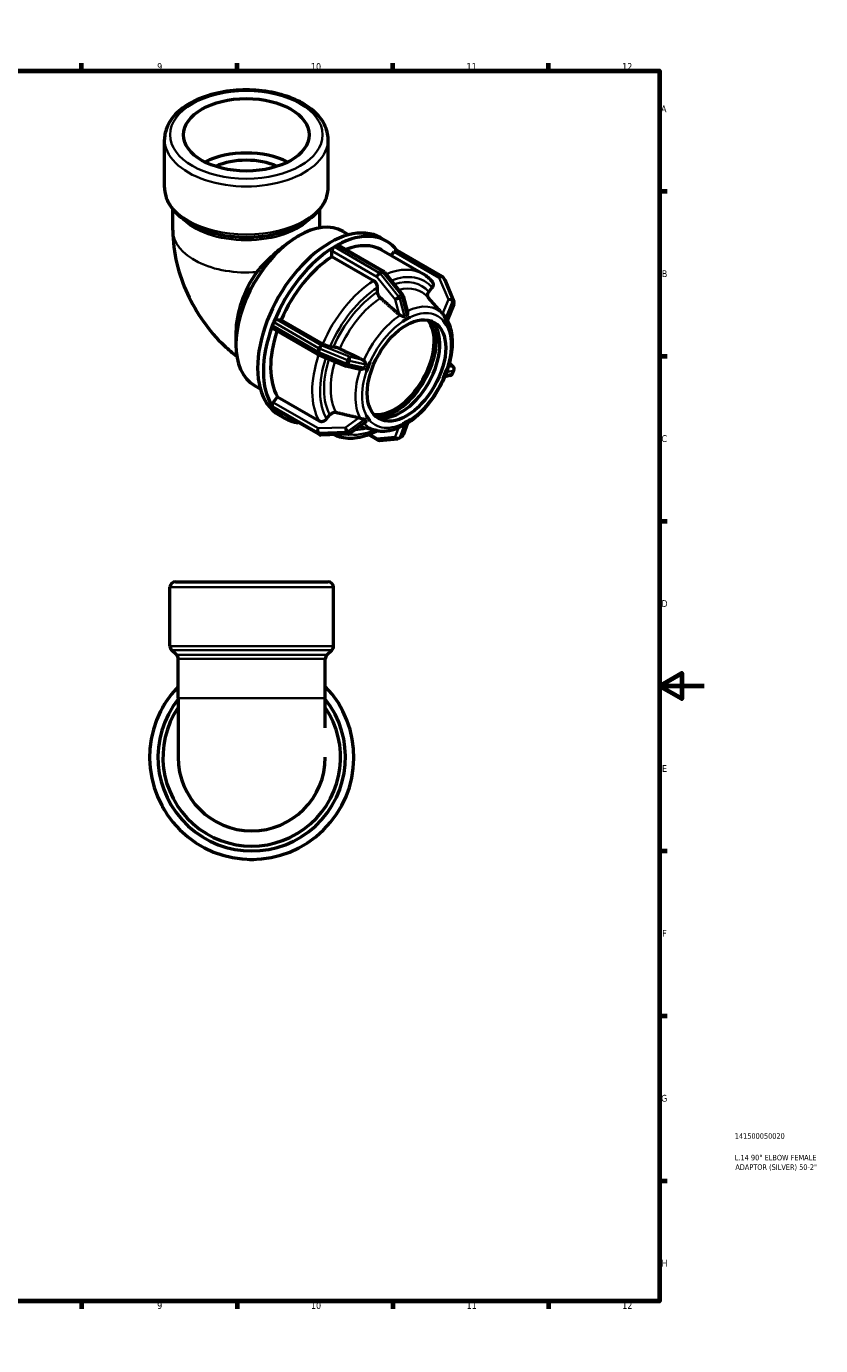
# Model space of a CAD drawing. Header units: millimetres. Extents: x 0 to 894, y -207 to 594.
# Tile 4 of 4: x 536 to 894, y 0 to 594. Entities that reach past the tile are written whole.
import ezdxf

# ---------------------------------------------------------------- set-up
doc = ezdxf.new("R2010")
doc.units = ezdxf.units.MM
for name, color, linetype, lineweight in [('Border (ANSI)', 7, 'Continuous', 70), ('Title (ISO)', 7, 'Continuous', 50), ('Visible (ANSI)', 7, 'Continuous', 50), ('Visible Narrow (ANSI)', 7, 'Continuous', 35)]:
    doc.layers.add(name, color=color, linetype=linetype, lineweight=lineweight)
doc.styles.add('Note Text (ANSI)', font='tahoma.ttf')
doc.styles.add('Note Text (ISO)', font='tahoma.ttf')

# ---------------------------------------------------------------- blocks, each defined once
blk = doc.blocks.new('Borders Default Border')
at = {"layer": 'Border (ANSI)'}
for p, q in [((70.08, 574), (70.08, 577.45)), ((140.17, 574), (140.17, 577.45)), ((210.25, 574), (210.25, 577.45)), ((280.33, 574), (280.33, 577.45)), ((350.42, 574), (350.42, 577.45)), ((490.58, 574), (490.58, 577.45)), ((560.67, 574), (560.67, 577.45)), ((630.75, 574), (630.75, 577.45)), ((700.83, 574), (700.83, 577.45)), ((770.92, 574), (770.92, 577.45)), ((20, 519.75), (16.55, 519.75)), ((821, 519.75), (824.45, 519.75)), ((20, 445.5), (16.55, 445.5)), ((821, 445.5), (824.45, 445.5)), ((20, 371.25), (16.55, 371.25)), ((821, 371.25), (824.45, 371.25)), ((20, 222.75), (16.55, 222.75)), ((821, 222.75), (824.45, 222.75)), ((20, 148.5), (16.55, 148.5)), ((821, 148.5), (824.45, 148.5)), ((20, 74.25), (16.55, 74.25)), ((821, 74.25), (824.45, 74.25)), ((70.08, 20), (70.08, 16.55)), ((140.17, 20), (140.17, 16.55)), ((210.25, 20), (210.25, 16.55)), ((280.33, 20), (280.33, 16.55)), ((350.42, 20), (350.42, 16.55)), ((490.58, 20), (490.58, 16.55)), ((560.67, 20), (560.67, 16.55)), ((630.75, 20), (630.75, 16.55)), ((700.83, 20), (700.83, 16.55)), ((770.92, 20), (770.92, 16.55))]:
    blk.add_line(p, q, dxfattribs=at)
at = {"layer": 'Border (ANSI)', "flags": 128}
for points in [[(420.5, 594), (420.5, 574), (414.73, 584), (426.27, 584), (420.5, 574)], [(20, 20), (20, 574), (821, 574), (821, 20), (20, 20)], [(0, 297), (20, 297), (10, 302.77), (10, 291.23), (20, 297)], [(841, 297), (821, 297), (831, 302.77), (831, 291.23), (821, 297)], [(420.5, 0), (420.5, 20), (414.73, 10), (426.27, 10), (420.5, 20)]]:
    blk.add_lwpolyline(points, dxfattribs=at)
at = {"layer": 'Border (ANSI)', "attachment_point": 7, "style": 'Note Text (ANSI)'}
for s, insert, char_height in [('1', (34.35, 574.4), 3.05), ('2', (104.2, 574.4), 3.05), ('3', (174.26, 574.34), 3.05), ('4', (244.23, 574.4), 3.05), ('5', (314.48, 574.34), 3.05), ('6', (384.49, 574.34), 3.05), ('7', (454.6, 574.4), 3.05), ('8', (524.63, 574.33), 3.05), ('9', (594.7, 574.34), 3.05), ('10', (663.96, 574.34), 3.048), ('11', (734.04, 574.4), 3.048), ('12', (804.13, 574.4), 3.048), ('A', (16.78, 555.35), 3.05), ('A', (821.63, 555.35), 3.05), ('B', (17.15, 481.1), 3.05), ('B', (821.99, 481.1), 3.05), ('C', (16.95, 406.8), 3.05), ('C', (821.8, 406.8), 3.05), ('D', (16.96, 332.6), 3.05), ('D', (821.81, 332.6), 3.05), ('E', (17.21, 258.35), 3.05), ('E', (822.05, 258.35), 3.05), ('F', (17.29, 184.1), 3.05), ('F', (822.14, 184.1), 3.05), ('G', (16.81, 109.79), 3.05), ('G', (821.66, 109.79), 3.05), ('H', (16.97, 35.6), 3.05), ('H', (821.81, 35.6), 3.05), ('1', (34.35, 16.55), 3.05), ('2', (104.2, 16.55), 3.05), ('3', (174.26, 16.49), 3.05), ('4', (244.23, 16.55), 3.05), ('5', (314.48, 16.49), 3.05), ('6', (384.49, 16.49), 3.05), ('7', (454.6, 16.55), 3.05), ('8', (524.63, 16.48), 3.05), ('9', (594.7, 16.49), 3.05), ('10', (663.96, 16.49), 3.048), ('11', (734.04, 16.55), 3.048), ('12', (804.13, 16.55), 3.048)]:
    blk.add_mtext(s, dxfattribs=dict(at, insert=insert, char_height=char_height))
blk = doc.blocks.new('Title Blocks ISO')
at = {"layer": 'Title (ISO)', "color": 232, "true_color": 0xca0064, "style": 'Note Text (ISO)'}
for tag, p in [('PART_NUMBER_001', (33.84, 73.13)), ('DESCRIPTION_001', (33.84, 63.4)), ('DESCRIPTION_002', (34.09, 59.12))]:
    blk.add_attdef(tag, p, '', height=2.5, dxfattribs=at)

msp = doc.modelspace()

# ---------------------------------------------------------------- linework, layer by layer
at = {"layer": 'Visible (ANSI)'}
for p, q in [((598.034, 521.506), (598.034, 543.142)), ((671.686, 521.506), (671.686, 543.142)), ((601.716, 502.281), (601.716, 511.691)), ((668.004, 503.289), (668.004, 511.691)), ((610.814, 504.506), (609.239, 505.42)), ((658.906, 504.506), (660.481, 505.42)), ((658.187, 499.552), (658.351, 499.647)), ((678.422, 501.672), (681.031, 500.169)), ((674.5, 494.728), (675.066, 495.053)), ((675.066, 495.053), (675.632, 495.379)), ((676.38, 495.453), (696.618, 483.798)), ((695.405, 498.816), (698.022, 497.309)), ((695.726, 493.323), (714.481, 482.523)), ((723.02, 481.378), (702.782, 493.033)), ((673.44, 490.304), (673.44, 492.891)), ((692.194, 479.504), (673.44, 490.304)), ((700.133, 490.785), (701.504, 492.489)), ((697.039, 483.439), (705.232, 473.251)), ((693.962, 474.406), (693.962, 476.439)), ((717.032, 474.463), (718.555, 476.356)), ((724.066, 480.132), (723.5, 480.939)), ((724.222, 479.849), (728.318, 470.037)), ((705.516, 472.686), (707.42, 465.302)), ((721.631, 466.487), (716.793, 471.943)), ((723.623, 464.241), (723.576, 464.295)), ((728.325, 468.898), (725.368, 461.569)), ((646.614, 459.299), (646.897, 460.028)), ((667.022, 446.261), (646.784, 457.915)), ((646.897, 460.028), (647.18, 460.758)), ((648.629, 462.041), (650.566, 461.863)), ((650.566, 461.863), (669.321, 451.063)), ((705.359, 461.235), (705.357, 461.241)), ((705.357, 461.235), (705.359, 461.235)), ((706.985, 462.172), (705.359, 461.235)), ((708.611, 463.108), (706.985, 462.172)), ((708.61, 463.114), (708.611, 463.108)), ((723.477, 461.745), (723.479, 461.746)), ((723.479, 461.746), (723.481, 461.751)), ((724.292, 460.585), (723.479, 461.746)), ((725.106, 459.425), (724.292, 460.585)), ((725.106, 459.425), (725.104, 459.425)), ((725.108, 459.43), (725.106, 459.425)), ((630.176, 456.305), (630.176, 450.721)), ((679.487, 441.081), (667.196, 446.175)), ((672.622, 449.905), (674.144, 449.765)), ((685.996, 439.556), (679.723, 441.005)), ((689.677, 440.652), (688.864, 438.555)), ((690.491, 442.749), (689.677, 440.652)), ((690.486, 442.75), (690.491, 442.749)), ((690.491, 442.749), (690.49, 442.749)), ((724.292, 437.479), (725.106, 439.576)), ((725.104, 439.577), (725.106, 439.576)), ((725.106, 439.576), (725.108, 439.576)), ((728.025, 440.71), (726.427, 442.405)), ((688.864, 438.555), (688.859, 438.556)), ((723.479, 435.382), (723.477, 435.383)), ((723.479, 435.382), (724.292, 437.479)), ((723.481, 435.383), (723.479, 435.382)), ((726.714, 436.763), (724.285, 436.187)), ((727.767, 437.68), (728.333, 439.138)), ((638.499, 432.345), (641.109, 430.843)), ((646.897, 422.421), (646.614, 422.825)), ((647.18, 422.018), (646.897, 422.421)), ((647.002, 424.723), (648.94, 427.133)), ((667.588, 410.206), (647.35, 421.86)), ((648.94, 427.133), (667.694, 416.333)), ((649.494, 419.09), (652.111, 417.583)), ((670.996, 417.221), (672.518, 419.114)), ((688.859, 418.702), (688.864, 418.706)), ((688.864, 418.706), (688.864, 418.707)), ((688.864, 418.706), (689.677, 417.546)), ((689.677, 417.546), (690.491, 416.385)), ((690.491, 416.385), (690.486, 416.382)), ((690.49, 416.387), (690.491, 416.385)), ((705.359, 415.023), (706.985, 415.959)), ((706.985, 415.959), (708.611, 416.896)), ((708.61, 416.897), (708.611, 416.896)), ((708.611, 416.896), (708.61, 416.892)), ((680.672, 410.382), (668.382, 410.006)), ((688.353, 415.593), (681.503, 410.663)), ((693.561, 412.038), (685.641, 413.642)), ((689.808, 410.194), (693.99, 407.786)), ((705.359, 415.023), (705.357, 415.024)), ((705.357, 415.019), (705.359, 415.023)), ((707.468, 415.415), (705.472, 409.971)), ((694.875, 407.592), (703.069, 408.343)), ((703.68, 408.537), (704.812, 409.188)), ((600.465, 314.963), (600.465, 341.427)), ((602.965, 343.927), (671.618, 343.927)), ((674.118, 314.963), (674.118, 341.427)), ((603.415, 310.977), (601.197, 313.195)), ((604.148, 291.447), (604.148, 309.209)), ((670.435, 291.447), (670.435, 309.209)), ((671.167, 310.977), (673.385, 313.195)), ((604.148, 291.447), (604.148, 264.927)), ((670.435, 278.219), (670.435, 291.447)), ((597.454, 287.927), (597.054, 287.235)), ((597.854, 288.62), (597.454, 287.927)), ((677.128, 287.927), (676.728, 288.62)), ((677.528, 287.235), (677.128, 287.927)), ((597.054, 242.62), (597.454, 241.927)), ((597.454, 241.927), (597.854, 241.235)), ((676.728, 241.235), (677.128, 241.927)), ((677.128, 241.927), (677.528, 242.62)), ((636.491, 218.927), (637.291, 218.927)), ((637.291, 218.927), (638.091, 218.927))]:
    msp.add_line(p, q, dxfattribs=at)
for centre, radius, start, end in [((695.87, 482.499), 1.5, 38.808168, 60.064008), ((722.272, 480.079), 1.5, 35.027094, 60.064008), ((722.838, 479.271), 1.5, 22.661387, 35.027094), ((704.063, 472.311), 1.5, 14.459113, 38.808168), ((726.934, 469.459), 1.5, 338.023526, 22.661387), ((667.771, 447.561), 1.5, 240.064008, 247.487849), ((680.061, 442.467), 1.5, 247.487849, 256.989564), ((726.934, 439.681), 1.5, 338.802106, 43.330026), ((726.369, 438.222), 1.5, 283.329741, 338.802106), ((668.336, 411.505), 1.5, 240.064008, 271.750085), ((680.627, 411.881), 1.5, 271.750085, 305.740228), ((704.063, 410.488), 1.5, 299.935992, 339.857799), ((694.738, 409.085), 1.5, 240.064008, 275.237252), ((702.932, 409.836), 1.5, 275.237252, 299.935992), ((602.965, 341.427), 2.5, 90, 180), ((671.618, 341.427), 2.5, 0, 90), ((602.965, 314.963), 2.5, 180, 225), ((671.618, 314.963), 2.5, 315, 0), ((601.648, 309.209), 2.5, 0, 45), ((672.935, 309.209), 2.5, 135, 180), ((637.291, 264.927), 46, 136.097142, 43.902858), ((637.291, 264.927), 42.22, 141.723, 38.277), ((598.353, 286.485), 1.5, 150, 156.735899), ((637.291, 264.927), 40, 145.954578, 34.045422), ((599.153, 287.87), 1.5, 143.264101, 150), ((675.429, 287.87), 1.5, 30, 36.735899), ((676.229, 286.485), 1.5, 23.264101, 30), ((637.291, 264.927), 33.144, 180, 0), ((598.353, 243.37), 1.5, 203.264101, 210), ((599.153, 241.985), 1.5, 210, 216.735899), ((675.429, 241.985), 1.5, 323.264101, 330), ((676.229, 243.37), 1.5, 330, 336.735899), ((636.491, 220.427), 1.5, 263.264101, 270), ((638.091, 220.427), 1.5, 270, 276.735899)]:
    msp.add_arc(centre, radius, start, end, dxfattribs=at)
for centre, major_axis, ratio in [((634.86, 545.186), (-28.328, 0), 0.5758617), ((706.985, 439.065), (-12.476, -21.665), 0.5780931)]:
    msp.add_ellipse(centre, major_axis=major_axis, ratio=ratio, dxfattribs=at)
for centre, major_axis, ratio, start_param, end_param in [((634.86, 520.659), (-28.328, 0), 0.5758617, 3.9922953, 5.4324827), ((634.86, 520.659), (-22.662, 0), 0.5758617, 4.0524472, 5.3723308), ((658.461, 467.009), (19.961, 34.663), 0.5780931, 0, 3.1415926), ((672.45, 458.953), (22.955, 39.863), 0.5780931, 0, 3.1415927), ((675.066, 457.446), (22.955, 39.863), 0.5780931, 6.0421221, 7.0454321), ((675.066, 457.446), (-22.955, -39.863), 0.5780931, 3.9462748, 4.951037), ((674.5, 493.501), (0.749, 1.3), 0.5780931, 0.9010281, 2.3542608), ((674.5, 493.501), (-0.749, -1.3), 0.5780931, 3.9250571, 4.0426207), ((675.632, 494.153), (-0.749, -1.3), 0.5780931, 3.8074935, 3.9250571), ((675.632, 494.153), (0.749, 1.3), 0.5780931, 0, 0.6659008), ((675.066, 457.446), (20.66, 35.877), 0.5780931, 0, 0.6242666), ((702.034, 491.733), (0.749, 1.3), 0.5780931, 0, 1.3070632), ((675.066, 457.446), (-20.66, -35.877), 0.5780931, 3.9806413, 4.9166705), ((653.613, 469.801), (-16.54, -28.722), 0.5780931, 4.5683071, 5.4958534), ((675.066, 457.446), (-22.955, -39.863), 0.5780931, 4.9934723, 5.9982345), ((647.533, 459.215), (-0.749, -1.3), 0.5780931, 5.0898183, 6.2831853), ((647.533, 459.215), (-0.749, -1.3), 0.5780931, 4.9722547, 5.0898183), ((648.098, 460.673), (-0.749, -1.3), 0.5780931, 4.8546911, 4.9722547), ((648.098, 460.673), (0.749, 1.3), 0.5780931, 0.2598657, 1.7130984), ((701.752, 442.079), (-12.476, -21.665), 0.5780931, 0.2104501, 2.9311426), ((704.369, 440.572), (-12.476, -21.665), 0.5780931, 0.1046409, 3.0369518), ((701.752, 442.079), (-13.22, -22.957), 0.5780931, 0.3855894, 2.7560032), ((675.066, 457.446), (-20.66, -35.877), 0.5780931, 5.0498557, 5.963868), ((647.533, 423.967), (-0.749, -1.3), 0.5780931, 4.4486559, 5.9018886), ((647.533, 423.967), (-0.749, -1.3), 0.5780931, 5.9018886, 6.0194522), ((648.098, 423.16), (-0.749, -1.3), 0.5780931, 6.0194522, 6.1370158), ((675.066, 457.446), (-22.955, -39.863), 0.5780931, 6.0406699, 6.5242485), ((648.098, 423.16), (-0.749, -1.3), 0.5780931, 6.1370158, 6.2831853)]:
    msp.add_ellipse(centre, major_axis=major_axis, ratio=ratio, start_param=start_param, end_param=end_param, dxfattribs=at)
for points, knots in [([(671.686, 543.142), (671.686, 545.414), (671.117, 547.679), (668.918, 552.038), (667.227, 554.113), (662.815, 557.944), (660.019, 559.664), (653.668, 562.49), (650.102, 563.587), (642.601, 565.049), (638.67, 565.417), (630.82, 565.401), (626.903, 565.02), (619.446, 563.539), (615.909, 562.438), (609.554, 559.587), (606.738, 557.834), (602.178, 553.803), (600.416, 551.526), (598.478, 547.16), (598.034, 545.153), (598.034, 543.142)], [0.7853982, 0.7853982, 0.7853982, 0.7853982, 1.0681878, 1.0681878, 1.3709407, 1.3709407, 1.698366, 1.698366, 2.0299047, 2.0299047, 2.3595684, 2.3595684, 2.6883534, 2.6883534, 3.0180476, 3.0180476, 3.3495998, 3.3495998, 3.6766833, 3.6766833, 3.9269908, 3.9269908, 3.9269908, 3.9269908]), ([(598.034, 521.506), (598.034, 520.25), (598.205, 518.994), (598.876, 516.543), (599.374, 515.348), (600.66, 513.057), (601.448, 511.96), (603.276, 509.882), (604.317, 508.901), (606.62, 507.063), (607.882, 506.208), (609.239, 505.42)], [3.92699082, 3.92699082, 3.92699082, 3.92699082, 4.08329994, 4.08329994, 4.23960906, 4.23960906, 4.39591819, 4.39591819, 4.55222731, 4.55222731, 4.70853643, 4.70853643, 4.70853643, 4.70853643]), ([(660.481, 505.42), (661.838, 506.208), (663.1, 507.063), (665.403, 508.901), (666.444, 509.882), (668.272, 511.96), (669.06, 513.057), (670.346, 515.348), (670.844, 516.543), (671.515, 518.994), (671.686, 520.25), (671.686, 521.506)], [0.00385255, 0.00385255, 0.00385255, 0.00385255, 0.16016167, 0.16016167, 0.31647079, 0.31647079, 0.47277992, 0.47277992, 0.62908904, 0.62908904, 0.78539816, 0.78539816, 0.78539816, 0.78539816]), ([(601.716, 502.281), (601.716, 497.008), (602.41, 492.027), (604.716, 482.494), (606.338, 477.941), (610.355, 469.235), (612.752, 465.084), (618.284, 457.252), (621.416, 453.57), (626.732, 448.512), (628.599, 446.91), (630.588, 445.396)], [3.1415927, 3.1415927, 3.1415927, 3.1415927, 3.4557519, 3.4557519, 3.7699112, 3.7699112, 4.0840704, 4.0840704, 4.3982297, 4.3982297, 4.5539322, 4.5539322, 4.5539322, 4.5539322]), ([(639.556, 483.387), (640.561, 484.591), (641.67, 485.829), (644.596, 488.887), (646.495, 490.688), (649.892, 493.654), (651.653, 495.086), (654.255, 497.005), (655.116, 497.609), (656.729, 498.676), (657.484, 499.144), (658.187, 499.552)], [13.105721, 13.105721, 13.105721, 13.105721, 13.5924733, 13.5924733, 14.324688, 14.324688, 14.9473004, 14.9473004, 15.2586066, 15.2586066, 15.5545569, 15.5545569, 15.5545569, 15.5545569]), ([(718.754, 478.919), (718.51, 479.211), (718.257, 479.492), (717.734, 480.036), (717.464, 480.298), (716.909, 480.801), (716.623, 481.043), (716.036, 481.504), (715.735, 481.723), (715.118, 482.14), (714.803, 482.337), (714.481, 482.523)], [5.29170651, 5.29170651, 5.29170651, 5.29170651, 5.33330938, 5.33330938, 5.37491224, 5.37491224, 5.41651511, 5.41651511, 5.45811798, 5.45811798, 5.49972085, 5.49972085, 5.49972085, 5.49972085]), ([(693.962, 476.439), (693.962, 476.692), (693.911, 477.019), (693.744, 477.582), (693.598, 477.918), (693.29, 478.453), (693.072, 478.746), (692.669, 479.172), (692.412, 479.378), (692.194, 479.504)], [-0.37054834, -0.37054834, -0.37054834, -0.37054834, -0.27777901, -0.27777901, -0.18509854, -0.18509854, -0.09251267, -0.09251267, 0, 0, 0, 0]), ([(718.555, 476.356), (718.744, 476.591), (718.916, 476.898), (719.099, 477.429), (719.142, 477.748), (719.101, 478.258), (719.009, 478.54), (718.844, 478.804), (718.8, 478.862), (718.752, 478.918)], [-0.37054834, -0.37054834, -0.37054834, -0.37054834, -0.27777901, -0.27777901, -0.18509854, -0.18509854, -0.09251267, -0.09251267, -0.06638415, -0.06638415, -0.06638415, -0.06638415]), ([(695.272, 471.673), (695.196, 471.741), (695.122, 471.813), (694.852, 472.098), (694.635, 472.391), (694.326, 472.926), (694.18, 473.263), (694.013, 473.826), (693.962, 474.153), (693.962, 474.406)], [0.8025444, 0.8025444, 0.8025444, 0.8025444, 0.83371959, 0.83371959, 0.92632309, 0.92632309, 1.01904808, 1.01904808, 1.11185881, 1.11185881, 1.11185881, 1.11185881]), ([(716.837, 471.893), (716.788, 471.951), (716.744, 472.011), (716.577, 472.277), (716.486, 472.56), (716.445, 473.07), (716.488, 473.389), (716.671, 473.92), (716.843, 474.227), (717.032, 474.463)], [0.80681074, 0.80681074, 0.80681074, 0.80681074, 0.83371959, 0.83371959, 0.92632309, 0.92632309, 1.01904808, 1.01904808, 1.11185881, 1.11185881, 1.11185881, 1.11185881]), ([(704.115, 463.937), (703.939, 464.027), (703.78, 464.136), (703.647, 464.25), (703.637, 464.258), (703.628, 464.267), (703.618, 464.275)], [0.945074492, 0.945074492, 0.945074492, 0.945074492, 1.002138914, 1.002138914, 1.002138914, 1.006359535, 1.006359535, 1.006359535, 1.006359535]), ([(706.038, 463.325), (706.035, 463.323), (706.032, 463.321), (705.977, 463.287), (705.919, 463.271), (705.752, 463.259), (705.634, 463.284), (705.311, 463.379), (705.041, 463.495), (704.531, 463.731), (704.317, 463.834), (704.115, 463.937)], [-0.31947844, -0.31947844, -0.31947844, -0.31947844, -0.31775262, -0.31775262, -0.28761168, -0.28761168, -0.23575296, -0.23575296, -0.13666306, -0.13666306, -0.06655136, -0.06655136, -0.06655136, -0.06655136]), ([(707.169, 463.976), (706.972, 463.878), (706.781, 463.774), (706.599, 463.669), (706.416, 463.564), (706.228, 463.449), (706.038, 463.325)], [-0.07738166, -0.07738166, -0.07738166, -0.07738166, 0, 0, 0, 0.07738166, 0.07738166, 0.07738166, 0.07738166]), ([(707.42, 465.302), (707.463, 465.135), (707.481, 464.963), (707.477, 464.614), (707.45, 464.44), (707.38, 464.226), (707.346, 464.152), (707.267, 464.045), (707.227, 464.008), (707.176, 463.98), (707.173, 463.978), (707.169, 463.976)], [-0.533101, -0.533101, -0.533101, -0.533101, -0.46695791, -0.46695791, -0.3912535, -0.3912535, -0.34978724, -0.34978724, -0.31853851, -0.31853851, -0.31629945, -0.31629945, -0.31629945, -0.31629945]), ([(723.576, 464.295), (723.471, 464.413), (723.373, 464.523), (723.287, 464.62), (723.28, 464.629), (723.272, 464.637), (723.265, 464.646)], [0.953682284, 0.953682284, 0.953682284, 0.953682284, 1.002138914, 1.002138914, 1.002138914, 1.006359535, 1.006359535, 1.006359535, 1.006359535]), ([(723.634, 464.229), (723.633, 464.23), (723.633, 464.231), (723.631, 464.232), (723.63, 464.233), (723.629, 464.235), (723.628, 464.236), (723.627, 464.237), (723.626, 464.238), (723.625, 464.24), (723.624, 464.241), (723.623, 464.241)], [5.30793103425, 5.30793103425, 5.30793103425, 5.30793103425, 5.30809023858, 5.30809023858, 5.30824944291, 5.30824944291, 5.30840864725, 5.30840864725, 5.30856785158, 5.30856785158, 5.30872705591, 5.30872705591, 5.30872705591, 5.30872705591]), ([(724.572, 462.381), (724.568, 462.386), (724.564, 462.391), (724.533, 462.433), (724.508, 462.482), (724.436, 462.651), (724.387, 462.798), (724.247, 463.184), (724.13, 463.481), (723.865, 463.937), (723.754, 464.094), (723.632, 464.231)], [-0.32096348, -0.32096348, -0.32096348, -0.32096348, -0.31655883, -0.31655883, -0.28528797, -0.28528797, -0.2228049, -0.2228049, -0.12411665, -0.12411665, -0.0661746, -0.0661746, -0.0661746, -0.0661746]), ([(707.43, 415.391), (709.848, 416.907), (712.202, 418.852), (716.574, 423.379), (718.594, 425.957), (722.114, 431.484), (723.616, 434.431), (725.966, 440.423), (726.812, 443.468), (727.748, 449.387), (727.834, 452.259), (727.187, 457.401), (726.5, 459.701), (725.414, 461.683)], [3.1858895, 3.1858895, 3.1858895, 3.1858895, 3.5197126, 3.5197126, 3.8519104, 3.8519104, 4.182589, 4.182589, 4.5138444, 4.5138444, 4.8472668, 4.8472668, 5.1613737, 5.1613737, 5.1613737, 5.1613737]), ([(725.137, 461.574), (725.045, 461.724), (724.953, 461.865), (724.861, 461.995), (724.77, 462.125), (724.673, 462.255), (724.572, 462.381)], [1.88561498, 1.88561498, 1.88561498, 1.88561498, 1.96299665, 1.96299665, 1.96299665, 2.04037831, 2.04037831, 2.04037831, 2.04037831]), ([(725.368, 461.569), (725.359, 461.547), (725.346, 461.528), (725.303, 461.484), (725.259, 461.468), (725.189, 461.506), (725.165, 461.53), (725.139, 461.571), (725.138, 461.573), (725.137, 461.574)], [-0.46702993, -0.46702993, -0.46702993, -0.46702993, -0.43230123, -0.43230123, -0.35908987, -0.35908987, -0.32162931, -0.32162931, -0.3200514, -0.3200514, -0.3200514, -0.3200514]), ([(669.321, 451.063), (669.539, 450.938), (669.84, 450.786), (670.387, 450.541), (670.731, 450.404), (671.307, 450.201), (671.642, 450.1), (672.159, 449.972), (672.433, 449.922), (672.622, 449.905)], [0, 0, 0, 0, 0.09251267, 0.09251267, 0.18509854, 0.18509854, 0.27777901, 0.27777901, 0.37054834, 0.37054834, 0.37054834, 0.37054834]), ([(674.144, 449.765), (674.334, 449.748), (674.608, 449.698), (675.125, 449.57), (675.46, 449.468), (676.036, 449.266), (676.38, 449.129), (676.746, 448.965), (676.842, 448.921), (676.937, 448.875)], [0.37059061, 0.37059061, 0.37059061, 0.37059061, 0.46340133, 0.46340133, 0.55612633, 0.55612633, 0.64872983, 0.64872983, 0.67990501, 0.67990501, 0.67990501, 0.67990501]), ([(688.07, 440.229), (688.068, 440.222), (688.065, 440.216), (688.037, 440.141), (687.996, 440.081), (687.846, 439.921), (687.705, 439.833), (687.328, 439.655), (687.027, 439.563), (686.519, 439.505), (686.333, 439.503), (686.157, 439.527)], [-0.32627176, -0.32627176, -0.32627176, -0.32627176, -0.32312352, -0.32312352, -0.2898074, -0.2898074, -0.22472411, -0.22472411, -0.12487841, -0.12487841, -0.066472, -0.066472, -0.066472, -0.066472]), ([(687.224, 443.891), (687.236, 443.885), (687.248, 443.879), (687.259, 443.873), (687.418, 443.792), (687.577, 443.683), (687.717, 443.549)], [0.997918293, 0.997918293, 0.997918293, 0.997918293, 1.002138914, 1.002138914, 1.002138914, 1.059203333, 1.059203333, 1.059203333, 1.059203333]), ([(687.717, 443.549), (687.732, 443.534), (687.747, 443.519), (687.956, 443.311), (688.137, 443.084), (688.431, 442.637), (688.539, 442.434), (688.654, 442.125), (688.683, 441.997), (688.676, 441.812), (688.663, 441.749), (688.636, 441.687)], [-0.60767245, -0.60767245, -0.60767245, -0.60767245, -0.60051889, -0.60051889, -0.50701297, -0.50701297, -0.42263563, -0.42263563, -0.35897909, -0.35897909, -0.32329931, -0.32329931, -0.32329931, -0.32329931]), ([(688.636, 441.687), (688.528, 441.44), (688.428, 441.197), (688.336, 440.962), (688.245, 440.727), (688.155, 440.481), (688.07, 440.229)], [-0.07738166, -0.07738166, -0.07738166, -0.07738166, 0, 0, 0, 0.07738166, 0.07738166, 0.07738166, 0.07738166]), ([(667.694, 416.333), (667.912, 416.207), (668.213, 416.114), (668.761, 416.062), (669.105, 416.094), (669.681, 416.248), (670.015, 416.399), (670.532, 416.738), (670.806, 416.986), (670.996, 417.221)], [0, 0, 0, 0, 0.09251267, 0.09251267, 0.18509854, 0.18509854, 0.27777901, 0.27777901, 0.37054834, 0.37054834, 0.37054834, 0.37054834]), ([(672.518, 419.114), (672.708, 419.35), (672.982, 419.598), (673.499, 419.937), (673.833, 420.088), (674.41, 420.243), (674.754, 420.274), (675.12, 420.24), (675.216, 420.224), (675.31, 420.203)], [0.37059061, 0.37059061, 0.37059061, 0.37059061, 0.46340133, 0.46340133, 0.55612633, 0.55612633, 0.64872983, 0.64872983, 0.67990501, 0.67990501, 0.67990501, 0.67990501]), ([(685.597, 417.811), (685.609, 417.808), (685.621, 417.805), (685.633, 417.802), (685.794, 417.763), (685.975, 417.706), (686.157, 417.635)], [0.997918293, 0.997918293, 0.997918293, 0.997918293, 1.002138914, 1.002138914, 1.002138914, 1.059203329, 1.059203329, 1.059203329, 1.059203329]), ([(686.157, 417.635), (686.377, 417.548), (686.611, 417.472), (687.124, 417.331), (687.382, 417.275), (687.724, 417.19), (687.861, 417.152), (688.005, 417.071), (688.043, 417.039), (688.068, 416.999), (688.069, 416.998), (688.07, 416.996)], [-0.61678167, -0.61678167, -0.61678167, -0.61678167, -0.53344437, -0.53344437, -0.43230123, -0.43230123, -0.35908987, -0.35908987, -0.32162931, -0.32162931, -0.3200514, -0.3200514, -0.3200514, -0.3200514]), ([(688.07, 416.996), (688.155, 416.85), (688.245, 416.711), (688.336, 416.58), (688.428, 416.45), (688.528, 416.319), (688.636, 416.189)], [1.88561498, 1.88561498, 1.88561498, 1.88561498, 1.96299665, 1.96299665, 1.96299665, 2.04037831, 2.04037831, 2.04037831, 2.04037831]), ([(688.636, 416.189), (688.64, 416.184), (688.643, 416.179), (688.672, 416.138), (688.681, 416.098), (688.675, 415.975), (688.629, 415.882), (688.513, 415.729), (688.441, 415.657), (688.354, 415.594)], [-0.32096348, -0.32096348, -0.32096348, -0.32096348, -0.31655883, -0.31655883, -0.28528797, -0.28528797, -0.2228049, -0.2228049, -0.16936825, -0.16936825, -0.16936825, -0.16936825]), ([(674.276, 410.186), (675.073, 409.81), (675.903, 409.501), (678.023, 408.904), (679.344, 408.697), (682.053, 408.576), (683.441, 408.66), (686.254, 409.103), (687.678, 409.461), (690.538, 410.431), (691.973, 411.043), (693.404, 411.773)], [2.4050801, 2.4050801, 2.4050801, 2.4050801, 2.50351934, 2.50351934, 2.64891048, 2.64891048, 2.79430162, 2.79430162, 2.93969275, 2.93969275, 3.08508389, 3.08508389, 3.08508389, 3.08508389]), ([(693.404, 411.773), (693.417, 411.78), (693.431, 411.788), (693.532, 411.846), (693.618, 411.924), (693.69, 412.015)], [0.177298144, 0.177298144, 0.177298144, 0.177298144, 0.18509854, 0.18509854, 0.238129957, 0.238129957, 0.238129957, 0.238129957]), ([(693.561, 412.038), (694.306, 411.888), (695.07, 411.801), (696.621, 411.753), (697.408, 411.79), (698.995, 411.982), (699.794, 412.136), (701.397, 412.555), (702.201, 412.819), (703.807, 413.449), (704.608, 413.816), (705.406, 414.23)], [2.54912199, 2.54912199, 2.54912199, 2.54912199, 2.65795868, 2.65795868, 2.76679537, 2.76679537, 2.87563205, 2.87563205, 2.98446874, 2.98446874, 3.09330542, 3.09330542, 3.09330542, 3.09330542]), ([(705.406, 414.23), (705.491, 414.275), (705.569, 414.319), (705.719, 414.406), (705.798, 414.455), (705.928, 414.532), (705.98, 414.562), (706.031, 414.59), (706.035, 414.592), (706.038, 414.594)], [-0.4297101, -0.4297101, -0.4297101, -0.4297101, -0.3912535, -0.3912535, -0.34978724, -0.34978724, -0.31853851, -0.31853851, -0.31629945, -0.31629945, -0.31629945, -0.31629945]), ([(706.038, 414.594), (706.228, 414.696), (706.416, 414.801), (706.599, 414.906), (706.781, 415.012), (706.972, 415.125), (707.169, 415.245)], [1.88561498, 1.88561498, 1.88561498, 1.88561498, 1.96299665, 1.96299665, 1.96299665, 2.04037831, 2.04037831, 2.04037831, 2.04037831]), ([(707.169, 415.245), (707.172, 415.247), (707.175, 415.249), (707.231, 415.283), (707.274, 415.307), (707.366, 415.357), (707.405, 415.376), (707.43, 415.391)], [-0.319478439, -0.319478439, -0.319478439, -0.319478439, -0.317752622, -0.317752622, -0.287611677, -0.287611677, -0.240243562, -0.240243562, -0.240243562, -0.240243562])]:
    msp.add_open_spline(points, degree=3, knots=knots, dxfattribs=at)
for points, weights in [([(703.618, 464.275), (699.65, 467.793), (695.272, 471.673)], [1.00013010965, 1.00126255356, 1]), ([(723.265, 464.646), (722.459, 465.554), (721.631, 466.487)], [1.00013045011, 1.00042994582, 1.00056187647]), ([(676.937, 448.875), (682.332, 446.261), (687.224, 443.891)], [1, 1.00126272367, 1.0001304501]), ([(675.31, 420.203), (680.706, 418.948), (685.597, 417.811)], [1, 1.00126272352, 1.00013045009])]:
    msp.add_rational_spline(points, weights, degree=2, dxfattribs=at)
for points in [[(723.632, 464.231), (723.629, 464.234), (723.626, 464.238), (723.623, 464.241)], [(705.357, 461.241), (705.912, 461.551), (706.47, 461.876), (706.985, 462.172)], [(705.357, 461.235), (705.357, 461.237), (705.357, 461.239), (705.357, 461.241)], [(706.985, 462.172), (707.5, 462.468), (708.059, 462.788), (708.61, 463.114)], [(723.477, 461.745), (723.479, 461.747), (723.48, 461.749), (723.481, 461.751)], [(724.292, 460.585), (724.03, 460.961), (723.758, 461.349), (723.477, 461.745)], [(723.481, 461.751), (723.755, 461.349), (724.035, 460.953), (724.292, 460.585)], [(724.292, 460.585), (724.55, 460.218), (724.828, 459.817), (725.108, 459.43)], [(725.104, 459.425), (724.828, 459.822), (724.555, 460.21), (724.292, 460.585)], [(688.859, 438.556), (689.143, 439.268), (689.42, 439.989), (689.677, 440.652)], [(689.677, 440.652), (689.935, 441.315), (690.216, 442.035), (690.486, 442.75)], [(690.486, 442.75), (690.487, 442.75), (690.489, 442.749), (690.49, 442.749)], [(724.292, 437.479), (724.555, 438.157), (724.828, 438.859), (725.104, 439.577)], [(725.108, 439.576), (724.828, 438.863), (724.55, 438.142), (724.292, 437.479)], [(725.104, 439.577), (725.105, 439.576), (725.106, 439.576), (725.108, 439.576)], [(686.157, 439.527), (686.103, 439.534), (686.049, 439.544), (685.996, 439.556)], [(723.477, 435.383), (723.758, 436.098), (724.03, 436.801), (724.292, 437.479)], [(724.292, 437.479), (724.035, 436.816), (723.755, 436.095), (723.481, 435.383)], [(688.859, 418.702), (688.861, 418.704), (688.862, 418.706), (688.864, 418.707)], [(689.677, 417.546), (689.42, 417.913), (689.143, 418.313), (688.859, 418.702)], [(688.864, 418.707), (689.142, 418.309), (689.414, 417.921), (689.677, 417.546)], [(689.677, 417.546), (689.94, 417.17), (690.213, 416.781), (690.49, 416.387)], [(690.486, 416.382), (690.216, 416.781), (689.935, 417.178), (689.677, 417.546)], [(706.985, 415.959), (706.47, 415.663), (705.912, 415.343), (705.357, 415.019)], [(705.357, 415.024), (705.915, 415.342), (706.459, 415.656), (706.985, 415.959)], [(706.985, 415.959), (707.511, 416.262), (708.056, 416.575), (708.61, 416.897)], [(708.61, 416.892), (708.059, 416.579), (707.5, 416.255), (706.985, 415.959)], [(705.357, 415.019), (705.357, 415.021), (705.357, 415.022), (705.357, 415.024)]]:
    msp.add_open_spline(points, degree=3, dxfattribs=at)
at = {"layer": 'Visible Narrow (ANSI)'}
for p, q in [((694.738, 483.073), (674.5, 494.728)), ((675.632, 495.379), (695.87, 483.725)), ((673.44, 492.891), (693.678, 481.236)), ((701.504, 492.489), (721.742, 480.835)), ((693.678, 481.236), (701.871, 471.049)), ((695.87, 483.725), (694.738, 483.073)), ((695.269, 482.604), (696.4, 483.255)), ((703.462, 472.416), (695.269, 482.604)), ((696.4, 483.255), (704.594, 473.068)), ((721.742, 480.835), (725.838, 471.023)), ((723.598, 480.762), (724.163, 479.955)), ((727.694, 470.95), (723.598, 480.762)), ((724.163, 479.955), (728.26, 470.143)), ((701.871, 471.049), (703.618, 464.275)), ((704.594, 473.068), (703.462, 472.416)), ((703.933, 471.488), (705.064, 472.14)), ((706.038, 463.325), (703.933, 471.488)), ((705.064, 472.14), (707.169, 463.976)), ((725.838, 471.023), (723.265, 464.646)), ((724.572, 462.381), (727.673, 470.067)), ((728.239, 469.26), (725.137, 461.574)), ((727.673, 470.067), (728.239, 469.26)), ((728.26, 470.143), (727.694, 470.95)), ((666.852, 447.645), (646.614, 459.299)), ((647.18, 460.758), (667.418, 449.103)), ((668.867, 450.387), (648.629, 462.041)), ((667.418, 449.103), (666.852, 447.645)), ((667.506, 447.328), (668.071, 448.787)), ((679.796, 442.234), (667.506, 447.328)), ((668.071, 448.787), (680.361, 443.693)), ((681.157, 445.293), (668.867, 450.387)), ((680.361, 443.693), (679.796, 442.234)), ((680.758, 441.918), (681.324, 443.377)), ((688.07, 440.229), (680.758, 441.918)), ((687.224, 443.891), (681.157, 445.293)), ((681.324, 443.377), (688.636, 441.687)), ((727.465, 441.048), (725.933, 440.685)), ((726.373, 442.205), (727.465, 441.048)), ((727.673, 437.618), (724.574, 436.883)), ((725.139, 438.342), (728.239, 439.076)), ((728.239, 439.076), (727.673, 437.618)), ((646.614, 422.825), (666.852, 411.17)), ((667.24, 413.069), (647.002, 424.723)), ((667.418, 410.363), (647.18, 422.018)), ((685.597, 417.811), (679.531, 413.445)), ((680.758, 411.734), (688.07, 416.996)), ((688.636, 416.189), (681.324, 410.927)), ((666.852, 411.17), (667.418, 410.363)), ((679.531, 413.445), (667.24, 413.069)), ((667.506, 411.018), (679.796, 411.394)), ((668.071, 410.211), (667.506, 411.018)), ((680.361, 410.587), (668.071, 410.211)), ((679.796, 411.394), (680.361, 410.587)), ((681.324, 410.927), (680.758, 411.734)), ((693.678, 408.475), (690.342, 410.395)), ((703.357, 413.276), (701.871, 409.226)), ((703.933, 408.855), (706.038, 414.594)), ((707.169, 415.245), (705.064, 409.506)), ((701.871, 409.226), (693.678, 408.475)), ((705.064, 409.506), (703.933, 408.855)), ((673.664, 341.427), (600.918, 341.427)), ((600.918, 314.963), (673.664, 314.963)), ((672.941, 313.195), (601.641, 313.195)), ((603.832, 310.977), (670.75, 310.977)), ((670.027, 309.209), (604.556, 309.209)), ((604.556, 291.447), (670.027, 291.447))]:
    msp.add_line(p, q, dxfattribs=at)
msp.add_ellipse((634.86, 545.186), major_axis=(-34.326, 0), ratio=0.5758617, dxfattribs=at)
for centre, major_axis, ratio, start_param, end_param in [((634.86, 543.142), (-36.826, 0), 0.5758617, 0, 3.1415927), ((634.86, 521.506), (36.826, 0), 0.5758617, 3.1415927, 6.2831853), ((634.86, 516.802), (33.144, 0), 0.5758617, 3.6218183, 5.8029597), ((634.86, 520.061), (36.094, 0), 0.5758617, 3.9231383, 5.5016397), ((634.86, 502.281), (-33.144, 0), 0.5758617, 0, 1.7129445), ((634.86, 518.247), (-33.876, 0), 0.5758617, 0.7815456, 2.360047), ((694.738, 481.847), (-0.749, -1.3), 0.5780931, 3.9250571, 5.4958534), ((694.738, 481.847), (1.169, 0.94), 0.2127125, 0.9377138, 2.5085101), ((694.738, 481.847), (-0.749, 1.3), 0.5780931, 4.9761221, 5.4997209), ((695.87, 482.499), (0.749, 1.3), 0.5780931, 0, 0.7834645), ((695.87, 482.499), (0.749, -1.3), 0.5780931, 1.8345294, 2.3581282), ((695.87, 482.499), (1.169, 0.94), 0.2127125, 0, 0.9377138), ((693.821, 446.646), (20.66, 35.877), 0.5780931, 0, 0.6466517), ((695.588, 445.628), (19.412, 33.71), 0.5780931, 6.0786127, 6.9011132), ((722.272, 480.079), (0.749, 1.3), 0.5780931, 0, 1.3070632), ((722.272, 480.079), (1.384, 0.578), 0.6069996, 0.1322994, 1.7030957), ((693.821, 446.646), (-20.66, -35.877), 0.5780931, 3.9806413, 4.9166705), ((695.588, 445.628), (19.412, 33.71), 0.5780931, 0.8426249, 1.7715015), ((695.588, 445.628), (18.174, 31.56), 0.5780931, 6.0826493, 6.8381009), ((696.899, 444.874), (16.969, 29.467), 0.5780931, 6.0921915, 6.7885732), ((722.272, 480.079), (1.228, 0.861), 0.7877574, 6.1121668, 6.2831853), ((722.838, 479.271), (1.228, 0.861), 0.7877574, 6.1121668, 6.2831853), ((722.838, 479.271), (1.384, 0.578), 0.6069996, 0, 0.1322994), ((695.588, 445.628), (-18.174, -31.56), 0.5780931, 3.9882542, 4.9090576), ((696.899, 444.874), (16.969, 29.467), 0.5780931, 0.8511562, 1.7629702), ((702.932, 471.66), (-1.169, -0.94), 0.2127125, 4.0793064, 5.6501028), ((702.932, 471.66), (1.452, 0.375), 0.3524805, 3.8074585, 5.3782548), ((702.932, 471.66), (-0.749, 1.3), 0.5780931, 4.2657054, 4.9761221), ((704.063, 472.311), (1.169, 0.94), 0.2127125, 0, 0.9377138), ((704.063, 472.311), (0.749, -1.3), 0.5780931, 1.1241127, 1.8345294), ((704.063, 472.311), (1.452, 0.375), 0.3524805, 5.3782548, 6.2831853), ((726.369, 470.266), (1.384, 0.578), 0.6069996, 0.1322994, 1.7030957), ((726.369, 470.266), (1.391, -0.561), 0.3917942, 0.5429102, 2.1137065), ((726.369, 470.266), (1.228, 0.861), 0.7877574, 5.4017502, 6.1121668), ((726.934, 469.459), (1.228, 0.861), 0.7877574, 5.4017502, 6.1121668), ((726.934, 469.459), (1.391, -0.561), 0.3917942, 0, 0.5429102), ((726.934, 469.459), (1.384, 0.578), 0.6069996, 0, 0.1322994), ((705.675, 439.82), (-15.309, -26.585), 0.5780931, 3.9970249, 4.9002868), ((706.985, 439.065), (14.104, 24.492), 0.5780931, 6.0194522, 7.0666498), ((705.675, 439.82), (15.309, 26.585), 0.5780931, 6.0921915, 6.991656), ((706.985, 439.065), (14.104, 24.492), 0.5780931, 0.7834645, 1.830662), ((706.985, 439.065), (14.104, 24.492), 0.5780931, 4.9722547, 6.0194522), ((693.821, 446.646), (-20.66, -35.877), 0.5780931, 5.048718, 5.963868), ((667.771, 447.561), (-0.749, -1.3), 0.5780931, 4.9722547, 6.2831853), ((667.771, 447.561), (-1.399, 0.542), 0.2096643, 0.938208, 1.4618068), ((667.771, 447.561), (-0.574, -1.386), 0.1063562, 4.9248439, 6.2831853), ((668.336, 449.019), (0.749, 1.3), 0.5780931, 0.2598657, 1.830662), ((668.336, 449.019), (1.399, -0.542), 0.2096643, 4.0798006, 4.6033994), ((668.336, 449.019), (0.574, 1.386), 0.1063562, 0.2124549, 1.7832513), ((695.588, 445.628), (-19.412, -33.71), 0.5780931, 5.0588545, 5.9602917), ((695.588, 445.628), (-18.174, -31.56), 0.5780931, 5.0778592, 5.9562551), ((696.899, 444.874), (-16.969, -29.467), 0.5780931, 5.0930792, 5.9517604), ((680.061, 442.467), (-0.574, -1.386), 0.1063562, 4.9248439, 6.2831853), ((680.061, 442.467), (-0.338, -1.461), 0.5532435, 0, 1.3163683), ((680.061, 442.467), (-1.399, 0.542), 0.2096643, 1.4618068, 2.1722235), ((680.627, 443.925), (0.574, 1.386), 0.1063562, 0.2124549, 1.7832513), ((680.627, 443.925), (1.399, -0.542), 0.2096643, 4.6033994, 5.3138161), ((680.627, 443.925), (0.338, 1.461), 0.5532435, 4.4579609, 6.0287572), ((706.985, 439.065), (-14.104, -24.492), 0.5780931, 4.9722547, 6.0194522), ((726.934, 439.681), (0.346, -1.46), 0.9353059, 0.9365887, 2.5073851), ((726.934, 439.681), (1.091, 1.029), 0.8949304, 0, 0.4891578), ((705.675, 439.82), (-15.309, -26.585), 0.5780931, 5.0442225, 5.9474844), ((706.985, 439.065), (-14.104, -24.492), 0.5780931, 0.7834645, 1.830662), ((726.369, 438.222), (0.346, -1.46), 0.9353059, 0, 0.9365887), ((726.369, 438.222), (1.399, -0.542), 0.2096643, 5.9873778, 6.2831853), ((726.934, 439.681), (1.399, -0.542), 0.2096643, 5.9873778, 6.2831853), ((706.985, 439.065), (-14.104, -24.492), 0.5780931, 6.0194522, 7.0666498), ((667.771, 412.313), (-0.749, -1.3), 0.5780931, 4.4486559, 6.0194522), ((667.771, 412.313), (-1.228, -0.861), 0.7877574, 0.3525803, 0.8761791), ((667.771, 412.313), (-0.046, 1.499), 0.3942871, 1.0298109, 2.6006072), ((668.336, 411.505), (-1.228, -0.861), 0.7877574, 0.3525803, 0.8761791), ((668.336, 411.505), (-0.749, -1.3), 0.5780931, 6.0194522, 6.2831853), ((668.336, 411.505), (0.046, -1.499), 0.3942871, 5.7421999, 6.2831853), ((680.061, 412.688), (0.046, -1.499), 0.3942871, 4.1714036, 5.7421999), ((680.061, 412.688), (-0.876, 1.218), 0.0097318, 3.8051686, 5.3759649), ((680.061, 412.688), (1.228, 0.861), 0.7877574, 4.0177717, 4.7281884), ((680.627, 411.881), (-1.228, -0.861), 0.7877574, 0.8761791, 1.5865958), ((680.627, 411.881), (0.046, -1.499), 0.3942871, 5.7421999, 6.2831853), ((695.588, 445.628), (-19.412, -33.71), 0.5780931, 0.1972821, 0.6712221), ((680.627, 411.881), (0.876, -1.218), 0.0097318, 0, 0.6635759), ((695.588, 445.628), (-18.174, -31.56), 0.5780931, 0.3110751, 0.5170109), ((705.675, 439.82), (-15.309, -26.585), 0.5780931, 6.1036145, 6.4741791), ((704.063, 410.488), (1.408, -0.517), 0.7345429, 5.7320645, 6.2831853), ((694.738, 409.085), (-0.749, -1.3), 0.5780931, 5.4958534, 6.2831853), ((694.738, 409.085), (0.137, -1.494), 0.7885742, 5.0603173, 6.2831853), ((702.932, 409.836), (0.137, -1.494), 0.7885742, 5.0603173, 6.2831853), ((702.932, 409.836), (-1.408, 0.517), 0.7345429, 1.0196756, 2.5904719), ((702.932, 409.836), (0.749, -1.3), 0.5780931, 0, 0.450551), ((704.063, 410.488), (0.749, -1.3), 0.5780931, 0, 0.450551)]:
    msp.add_ellipse(centre, major_axis=major_axis, ratio=ratio, start_param=start_param, end_param=end_param, dxfattribs=at)

# ---------------------------------------------------------------- block references
msp.add_blockref('Borders Default Border', (0, 0))
msp.add_blockref('Title Blocks ISO', (821, 20)).add_auto_attribs({'PART_NUMBER_001': '141500050020', 'DESCRIPTION_001': 'L.14 90° ELBOW FEMALE', 'DESCRIPTION_002': 'ADAPTOR (SILVER) 50-2"'})

doc.saveas('drawing.dxf')
